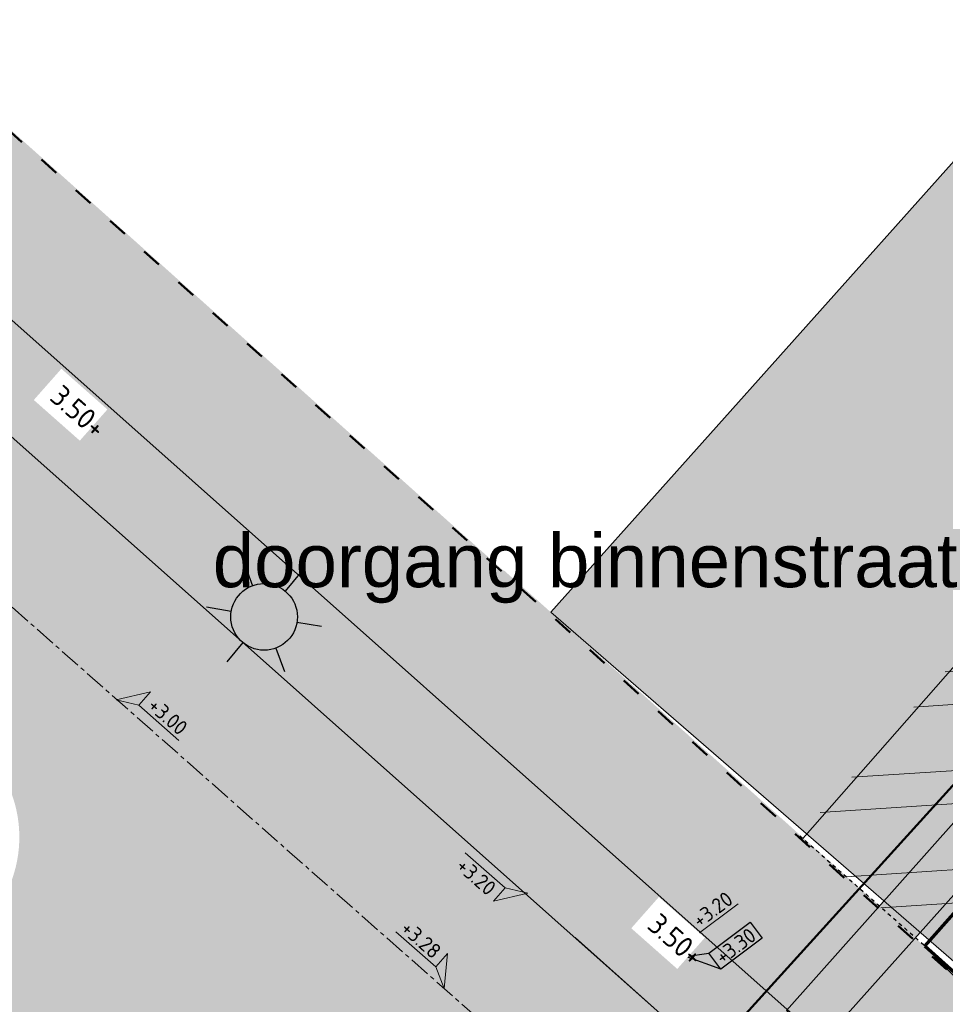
# Model space of a CAD drawing. Header units: millimetres. Extents: x 37131378 to 37737458, y 18584386 to 19114224.
# Tile 75 of 86: x 37633679 to 37655914, y 18928583 to 18952218. Entities that reach past the tile are written whole.
import ezdxf
from ezdxf.enums import TextEntityAlignment as Align

# ---------------------------------------------------------------- set-up
doc = ezdxf.new("R2010")
doc.units = ezdxf.units.MM
doc.header["$LTSCALE"] = 50
for name, pattern in [('AI-Linetype-1', [3.527778, 1.763889, -1.763889]), ('AM-AS', [16, 10, -2, 2, -2]), ('DASHED2', [0.375, 0.25, -0.125]), ('DGN Style 5', [0.735972, 0.315416, -0.420555]), ('VH-OPSLUITBAND_100X200', [16, 8, -2, 4, -2]), ('VH-TROTTOIRBAND_180-200', [20, 10, -2, 2, -2, 2, -2])]:
    doc.linetypes.add(name, pattern=pattern)
for name, color, linetype, lineweight in [('0.50', 6, 'Continuous', 50), ('N-PV-KG-GRENS_UITGIFTE 2', 12, 'Continuous', 13), ('N-WE-OG-HOOGTELIJN-G', 7, 'DASHED2', 20), ('N-WE-VH-KANTOPSLUITING_OPSLUITBAND_100X200-G', 150, 'VH-OPSLUITBAND_100X200', 35), ('N-WE-VH-KANTOPSLUITING_TROTTOIRBAND_180 200-G', 210, 'VH-TROTTOIRBAND_180-200', 35), ('N-XX-AL-HOOGTELABEL-SN', 7, 'Continuous', 18), ('N02-WE-AM-AS_WEG_HOOFDRIJBAAN_RECHT-G', 50, 'AM-AS', 18), ('X-XX-AL-HOOGTELABEL-S', 7, 'Continuous', 25), ('X-XX-AL-LICHTMASTEN-PRESENTATIETEKENING', 7, 'Continuous', 25)]:
    doc.layers.add(name, color=color, linetype=linetype, lineweight=lineweight)
doc.layers.add('AM$1A---_MAATVOERING', color=1, linetype='Continuous')
for name, color, linetype, lineweight, true_color in [('N-WE-OG-RIJBAA-SBS-KF-PAVIONA-V', 7, 'Continuous', 0, 0x8c4b3b), ('N-WE-OG-TROTTOIR-SBS-DF-PAVIONA-V', 7, 'Continuous', 0, 0xbc7967), ('N-XX-OG-TOPOGRAFIE_BEBOUWING-V', 7, 'Continuous', 18, 0x7b1315), ('N01-WE-GR-GRAS_GAZON-V', 7, 'Continuous', 18, 0xc5d986)]:
    doc.layers.add(name, color=color, linetype=linetype, lineweight=lineweight, true_color=true_color)
doc.styles.add('02_100', font='arial.ttf', dxfattribs={"height": 800})
doc.styles.add('NLCS-ISO', font='txt')
doc.styles.add('NLCS-ISO-M200-T18', font='txt', dxfattribs={"height": 0.36})

# ---------------------------------------------------------------- blocks, each defined once
blk = doc.blocks.new('SAL-HOOGTELABEL_01-SO')
for p, q in [((-2.46, 1.31), (-2.46, 3.44)), ((-2.46, 3.44), (0, 0)), ((-2.46, 1.31), (-8.84, 1.31)), ((0, 0), (-2.46, 1.31))]:
    blk.add_line(p, q)
blk.add_solid([(-2.46, 3.44), (-2.46, 1.31), (0, 0)])
at = {"style": 'NLCS-ISO'}
blk.add_attdef('...', text='', height=1.8, dxfattribs=at).set_placement((-5.96, 2.61), align=Align.MIDDLE)
blk = doc.blocks.new('N-SAL-HOOGTELABEL_KANTOPSLUITING_03-SO')
for p, q in [((0, 0), (-2.46, -1.31)), ((-2.46, -3.71), (0, 0)), ((-8.66, -1.31), (-8.66, -3.71)), ((-2.46, -1.31), (-8.66, -1.31)), ((-2.46, -3.71), (-2.46, -1.31)), ((-8.66, -3.71), (-2.46, -3.71))]:
    blk.add_line(p, q)
blk.add_solid([(-2.46, -1.31), (0, 0), (-2.46, -3.71)])
at = {"style": 'NLCS-ISO'}
blk.add_attdef('...', text='', height=1.8, dxfattribs=at).set_placement((-5.54, -2.55), align=Align.MIDDLE)
blk = doc.blocks.new('LICHTMAST NIEUW EN BESTAAND PRESENTATIE')
at = {"layer": 'X-XX-AL-LICHTMASTEN-PRESENTATIETEKENING', "true_color": 0xffff47}
h = blk.add_hatch(color=51, dxfattribs=at)
h.dxf.hatch_style = 1
edge = h.paths.add_edge_path()
edge.add_arc((0, 0), 0.4, 0, 360)
at = {"layer": 'X-XX-AL-LICHTMASTEN-PRESENTATIETEKENING'}
for p, q in [((0, 0.4), (0, 0.7)), ((-0.606, 0.35), (-0.346, 0.2)), ((0.346, 0.2), (0.606, 0.35)), ((-0.606, -0.35), (-0.346, -0.2)), ((0.346, -0.2), (0.606, -0.35)), ((0, -0.7), (0, -0.4))]:
    blk.add_line(p, q, dxfattribs=at)
blk.add_circle((0, 0), 0.4, dxfattribs=at)

msp = doc.modelspace()

# ---------------------------------------------------------------- hatches: boundary and pattern name
at = {"layer": 'N-WE-OG-RIJBAA-SBS-KF-PAVIONA-V', "lineweight": 18, "ltscale": 1.5}
h = msp.add_hatch(color=256, dxfattribs=at)
h.dxf.hatch_style = 1
edge = h.paths.add_edge_path()
edge.add_line((37621740.9601, 18937636.287), (37623216.6399, 18939277.554))
edge.add_arc((37625447.5281, 18937273.1228), 2999.101, 48.72924348, 138.06061603, ccw=False)
edge.add_line((37627425.7895, 18939527.2498), (37632626.9308, 18934875.3566))
edge.add_arc((37630661.0029, 18932596.4916), 3009.6675, -41.87882272, 49.21636533, ccw=False)
edge.add_line((37632901.8759, 18930587.3658), (37631466.7661, 18928991.0722))
edge.add_line((37631466.7661, 18928991.0722), (37635944.6766, 18925010.6824))
edge.add_line((37635944.6766, 18925010.6824), (37637443.1691, 18926673.036))
edge.add_arc((37639671.4679, 18924664.3835), 3000, 48.67635233, 137.9675946, ccw=False)
edge.add_line((37641652.403, 18926917.3585), (37666400.148, 18904933.2653))
edge.add_line((37666400.148, 18904933.2653), (37670362.3066, 18909439.065))
edge.add_line((37670362.3066, 18909439.065), (37611861.7223, 18961411.3446))
edge.add_line((37611861.7223, 18961411.3446), (37607786.8718, 18956794.3641))
edge.add_line((37607786.8718, 18956794.3641), (37618472.6156, 18947512.3804))
edge.add_arc((37616476.8875, 18945268.0851), 3003.297, -43.99947592, 48.3550688, ccw=False)
edge.add_line((37618637.2976, 18943181.8394), (37617244.7779, 18941632.9183))
edge.add_line((37617244.7779, 18941632.9183), (37621740.9601, 18937636.287))
at = {"layer": 'N-WE-OG-TROTTOIR-SBS-DF-PAVIONA-V', "lineweight": 18, "ltscale": 1.5}
h = msp.add_hatch(color=256, dxfattribs=at)
h.dxf.hatch_style = 1
h.paths.add_polyline_path([(37610030.6776, 18965847.088), (37595990.6525, 18978320.3328), (37593660.103, 18979844.7869), (37592515.2081, 18978084.3192), (37594711.5956, 18976647.6228), (37645174.0434, 18931816.4733), (37646569.1642, 18933386.0714)])
h = msp.add_hatch(color=256, dxfattribs=at)
h.dxf.hatch_style = 1
h.paths.add_polyline_path([(37652953.0224, 18927674.5421), (37672257.2966, 18949262.5386), (37671349.0152, 18950046.996), (37652097.2403, 18928437.2079)])
h = msp.add_hatch(color=256, dxfattribs=at)
h.dxf.hatch_style = 1
h.paths.add_polyline_path([(37646569.1642, 18933386.0714), (37645171.9639, 18931818.3207), (37680970.2127, 18900015.0072), (37682369.7546, 18901580.8619)])
at = {"layer": 'N-XX-OG-TOPOGRAFIE_BEBOUWING-V', "lineweight": 5}
h = msp.add_hatch(dxfattribs=at)
h.set_pattern_fill('ANSI32', color=253, scale=250)
h.set_pattern_definition([(3.6763523, (-68832438.3, -406419018.7), (-152.686782, 2376.349787), []), (3.6763523, (-68831595.3, -406419760), (-152.686782, 2376.349787), [])])
edge = h.paths.add_edge_path()
edge.add_line((37668270.7517, 18945244.3594), (37665677.4961, 18947551.2693))
edge.add_line((37665677.4961, 18947551.2693), (37652416.2082, 18932629.5475))
edge.add_line((37652416.2082, 18932629.5475), (37656902.6594, 18928646.8142))
edge.add_line((37656696.4294, 18928839.4354), (37669950.2138, 18943751.3869))
at = {"layer": 'N01-WE-GR-GRAS_GAZON-V'}
h = msp.add_hatch(color=256, dxfattribs=at)
h.dxf.hatch_style = 1
edge = h.paths.add_edge_path()
edge.add_line((37702263.0129, 18923347.4357), (37581419.0571, 19027717.0005))
edge.add_line((37581419.0571, 19027717.0005), (37578311.122, 19024368.1178))
edge.add_line((37578311.122, 19024368.1178), (37612572.8722, 18993736.9843))
edge.add_line((37612572.8722, 18993736.9843), (37626126.5093, 18981619.5862))
edge.add_line((37626126.5093, 18981619.5862), (37697475.8904, 18917830.8886))
edge.add_line((37697475.8904, 18917830.8886), (37684812.3266, 18903666.3503))
edge.add_line((37684812.3266, 18903666.3503), (37656902.6594, 18928646.8142))
edge.add_line((37656902.6594, 18928646.8142), (37645309.763, 18939001.1442))
edge.add_line((37645309.763, 18939001.1442), (37645300.7195, 18938991.0288))
edge.add_line((37645300.7195, 18938991.0288), (37616971.6428, 18964318.1567))
edge.add_line((37616971.6428, 18964318.1567), (37606192.4677, 18974037.0136))
edge.add_line((37606192.4677, 18974037.0136), (37560123.8246, 19004171.2075))
edge.add_line((37560123.8246, 19004171.2076), (37558767.679, 19002668.5454))
edge.add_line((37558767.679, 19002668.5454), (37595990.6525, 18978320.3328))
edge.add_line((37595990.6525, 18978320.3328), (37610030.98, 18965846.8194))
edge.add_line((37610030.98, 18965846.8194), (37682364.9012, 18901585.0664))
edge.add_arc((37683611.3882, 18903019.0364), 1900, 229.00100479, 318.25399674)
edge.add_line((37685028.9855, 18901753.9601), (37703403.9519, 18922344.2617))
edge.add_line((37703403.9519, 18922344.2617), (37702263.0129, 18923347.4357))
h = msp.add_hatch(color=256, dxfattribs=at)
h.dxf.hatch_style = 1
h.paths.add_polyline_path([(37646434.4666, 18937993.3033), (37659087.6099, 18952146.1858), (37669502.599, 18943128.6651), (37656893.2707, 18928941.176)])

# ---------------------------------------------------------------- linework, layer by layer
at = {"layer": 'AM$1A---_MAATVOERING', "lineweight": 15}
msp.add_lwpolyline([(37665037.5223, 18946831.8586), (37652491.7203, 18932563.1533)], dxfattribs=at)
at = {"layer": 'N-PV-KG-GRENS_UITGIFTE 2', "lineweight": 70, "flags": 128}
msp.add_lwpolyline([(37655417.4968, 18929976.1046), (37668039.4934, 18944177.8475), (37669320.9281, 18942882.6934), (37656657.784, 18928717.7795), (37656902.6594, 18928646.8142)], close=True, dxfattribs=at)
at = {"layer": 'N-WE-OG-TROTTOIR-SBS-DF-PAVIONA-V', "lineweight": 18, "ltscale": 1.5}
msp.add_lwpolyline([(37652953.0224, 18927674.5421), (37672257.2966, 18949262.5386), (37671349.0152, 18950046.996), (37652097.2403, 18928437.2079)], close=True, dxfattribs=at)
at = {"layer": 'N-WE-VH-KANTOPSLUITING_TROTTOIRBAND_180 200-G', "color": 0, "linetype": 'ByBlock'}
msp.add_line((37647019.2036, 18930184.4541), (37651333.5048, 18926341.4923), dxfattribs=at)
msp.add_lwpolyline([(37557343.6491, 19001090.6648), (37594711.5956, 18976647.6228), (37680954.7393, 18900028.6825, 0.4135598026), (37686595.8035, 18900355.7179), (37700363.4174, 18915783.1921)], format="xyb", dxfattribs=at)
at = {"layer": 'N-XX-OG-TOPOGRAFIE_BEBOUWING-V', "color": 253, "linetype": 'AI-Linetype-1', "lineweight": 30}
msp.add_line((37652416.2082, 18932629.5475), (37656921.5069, 18928668.25), dxfattribs=at)
at = {"layer": 'N01-WE-GR-GRAS_GAZON-V'}
msp.add_lwpolyline([(37668039.4934, 18944177.8475), (37655417.4968, 18929976.1046), (37656657.5741, 18928717.9673), (37669321.138, 18942882.5055)], close=True, dxfattribs=at)
at = {"layer": 'N02-WE-AM-AS_WEG_HOOFDRIJBAAN_RECHT-G', "color": 255}
msp.add_lwpolyline([(37555309.3207, 18998836.5498), (37591505.086, 18975160.1799), (37675228.7514, 18901304.0929), (37684304.2139, 18893282.191), (37704669.7684, 18916103.0713), (37711811.3643, 18909751.855)], dxfattribs=at)

# ---------------------------------------------------------------- block references
at = {"layer": 'N-XX-AL-HOOGTELABEL-SN'}
ref = msp.add_blockref('SAL-HOOGTELABEL_01-SO', (37635996.9407, 18935888.6585), dxfattribs=dict(at, xscale=-200, yscale=199.9999999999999, zscale=199.9999999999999, rotation=318.7372257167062))
ref.add_attrib('...', '+3.00', dxfattribs={"layer": '0', "height": 360, "rotation": 318.73722578, "style": 'NLCS-ISO'}).set_placement((37637236.3619, 18935494.9385), align=Align.MIDDLE)
ref = msp.add_blockref('SAL-HOOGTELABEL_01-SO', (37645885.4751, 18931252.8642), dxfattribs=dict(at, xscale=-199.9999999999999, yscale=199.9999999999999, zscale=199.9999999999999, rotation=138.7372257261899))
ref.add_attrib('...', '+3.20', dxfattribs={"layer": '0', "height": 360, "rotation": 318.73722578, "style": 'NLCS-ISO'}).set_placement((37644646.0539, 18931646.5842), align=Align.MIDDLE)
ref = msp.add_blockref('SAL-HOOGTELABEL_01-SO', (37649682.3237, 18929726.8304), dxfattribs=dict(at, xscale=-200, yscale=200, zscale=200, rotation=36.93490902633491))
ref.add_attrib('...', '+3.20', dxfattribs={"layer": '0', "height": 360, "rotation": 36.934909, "style": 'NLCS-ISO'}).set_placement((37650321.2259, 18930859.5194), align=Align.MIDDLE)
at = {"layer": 'N-XX-AL-HOOGTELABEL-SN', "xscale": 199.9999999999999, "yscale": 199.9999999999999, "zscale": 199.9999999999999, "rotation": 318.737225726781}
msp.add_blockref('SAL-HOOGTELABEL_01-SO', (37643871.7988, 18928960.0728), dxfattribs=at).add_auto_attribs({'...': '+3.28'})
at = {"layer": 'X-XX-AL-HOOGTELABEL-S', "ltscale": 2}
ref = msp.add_blockref('N-SAL-HOOGTELABEL_KANTOPSLUITING_03-SO', (37649682.3237, 18929726.8304), dxfattribs=dict(at, xscale=-200, yscale=199.9999999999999, zscale=199.9999999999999, rotation=36.93490903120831))
ref.add_attrib('...', '+3.30', dxfattribs={"layer": '0', "ltscale": 2, "height": 360, "rotation": 36.934909, "style": 'NLCS-ISO'}).set_placement((37650875.2151, 18929984.8295), align=Align.MIDDLE)
at = {"layer": 'X-XX-AL-LICHTMASTEN-PRESENTATIETEKENING', "xscale": 2000, "yscale": 2000, "zscale": 2000, "rotation": 200.4334781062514}
msp.add_blockref('LICHTMAST NIEUW EN BESTAAND PRESENTATIE', (37639548.941, 18937882.3011), dxfattribs=at)

# ---------------------------------------------------------------- texts
at = {"layer": 'AM$1A---_MAATVOERING', "lineweight": 13, "insert": (37638316.8673, 18939875.1301), "char_height": 1280, "attachment_point": 1, "style": '02_100'}
msp.add_mtext_dynamic_manual_height_columns('doorgang binnenstraat', width=26566.187884, gutter_width=6400, heights=[0], dxfattribs=at)

# ---------------------------------------------------------------- next in the draw order: texts
at = {"layer": 'N-WE-OG-HOOGTELIJN-G', "ltscale": 10, "char_height": 500, "attachment_point": 1, "rotation": 318.52617805, "style": 'NLCS-ISO-M200-T18', "bg_fill": 3, "box_fill_scale": 1.5, "bg_fill_color": 256, "bg_fill_transparency": 0}
for insert in [(37634702.2905, 18943486.088), (37649053.7534, 18930805.1149)]:
    msp.add_mtext_dynamic_manual_height_columns('3.50+', width=974.662828, gutter_width=1800, heights=[0], dxfattribs=dict(at, insert=insert))

# ---------------------------------------------------------------- next in the draw order: linework, layer by layer
at = {"layer": '0.50', "linetype": 'DGN Style 5', "ltscale": 30}
msp.add_lwpolyline([(37682396.4923, 18905769.7287), (37695897.8406, 18920678.0002), (37578072.4586, 19025483.0118), (37560076.716, 19004114.5808), (37606220.818, 18973878.2613), (37682399.6653, 18905771.862)], dxfattribs=at)
at = {"layer": '0.50'}
msp.add_lwpolyline([(37641482.1726, 18917730.7778), (37669832.6772, 18948979.5019)], dxfattribs=at)
at = {"layer": 'N-WE-VH-KANTOPSLUITING_OPSLUITBAND_100X200-G', "color": 0, "linetype": 'ByBlock'}
msp.add_lwpolyline([(37682349.48, 18901598.6183), (37610030.98, 18965846.8194), (37595990.6525, 18978320.3328)], dxfattribs=at)
at = {"layer": 'N01-WE-GR-GRAS_GAZON-V'}
msp.add_lwpolyline([(37646434.4666, 18937993.3033), (37659087.6099, 18952146.1858), (37669502.599, 18943128.6651), (37656893.2707, 18928941.176)], close=True, dxfattribs=at)

doc.saveas('drawing.dxf')
